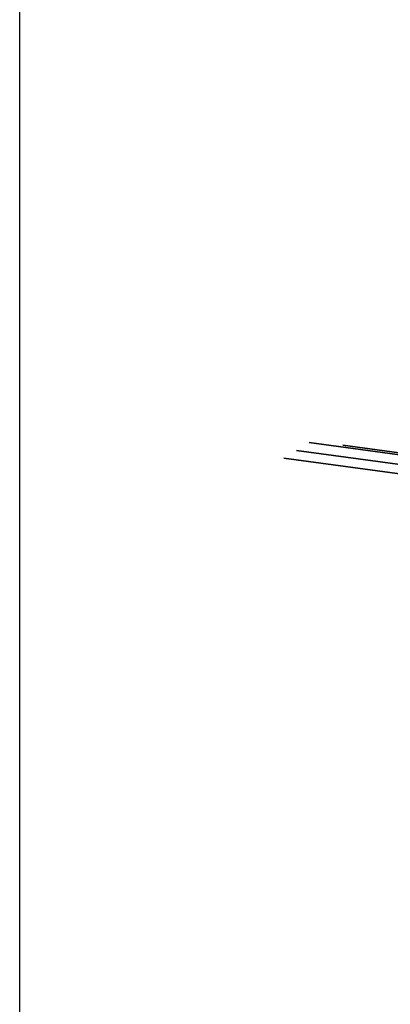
# Model space of a CAD drawing. Header units: millimetres. Extents: x 0 to 16721, y 217 to 10981.
# Tile 1 of 256: x 1 to 1301, y 3685 to 7144. Entities that reach past the tile are written whole.
import ezdxf

# ---------------------------------------------------------------- set-up
doc = ezdxf.new("R2010")
doc.units = ezdxf.units.MM
doc.layers.add('PDF_0', color=7, linetype='Continuous')
doc.layers.add('PDF_PSS & TL', color=7, linetype='Continuous', true_color=0x7fffdf)

msp = doc.modelspace()

# ---------------------------------------------------------------- linework, layer by layer
at = {"layer": 'PDF_0', "lineweight": 25}
msp.add_lwpolyline([(0.6, 247.4), (0.6, 10975.5), (14966.1, 10975.5), (14966.1, 247.4)], dxfattribs=at)
at = {"layer": 'PDF_PSS & TL', "color": 2, "lineweight": 25}
for points in [[(3803, 5663.1), (3384.2, 5616.1), (3047.1, 5578), (2685.5, 5536), (2261.2, 5489.5), (1016, 5658.4), (2261.2, 5489.5), (2685.5, 5536), (3047.1, 5578), (3384.2, 5616.1), (3803, 5663.1)], [(3810.4, 5597.5), (3391.6, 5550.4), (3054.6, 5512.3), (2692.9, 5470.4), (2260.5, 5422.9), (927.6, 5603.7), (2260.5, 5422.9), (2692.9, 5470.4), (3054.6, 5512.3), (3391.6, 5550.4), (3810.4, 5597.5)], [(3806.6, 5630.3), (3387.8, 5583.2), (3050.8, 5545.2), (2689.2, 5503.1), (2260.8, 5456.2), (971.8, 5631.1), (2260.8, 5456.2), (2689.2, 5503.1), (3050.8, 5545.2), (3387.8, 5583.2), (3806.6, 5630.3)]]:
    msp.add_lwpolyline(points, dxfattribs=at)
at = {"layer": 'PDF_PSS & TL', "color": 4, "lineweight": 25}
msp.add_lwpolyline([(3802.2, 5670.1), (3383.4, 5622.9), (3046.3, 5584.9), (2684.6, 5542.9), (2261.4, 5496.5), (1134.9, 5649.3), (2261.4, 5496.5), (2684.6, 5542.9), (3046.3, 5584.9), (3383.4, 5622.9), (3802.2, 5670.1)], dxfattribs=at)

doc.saveas('drawing.dxf')
